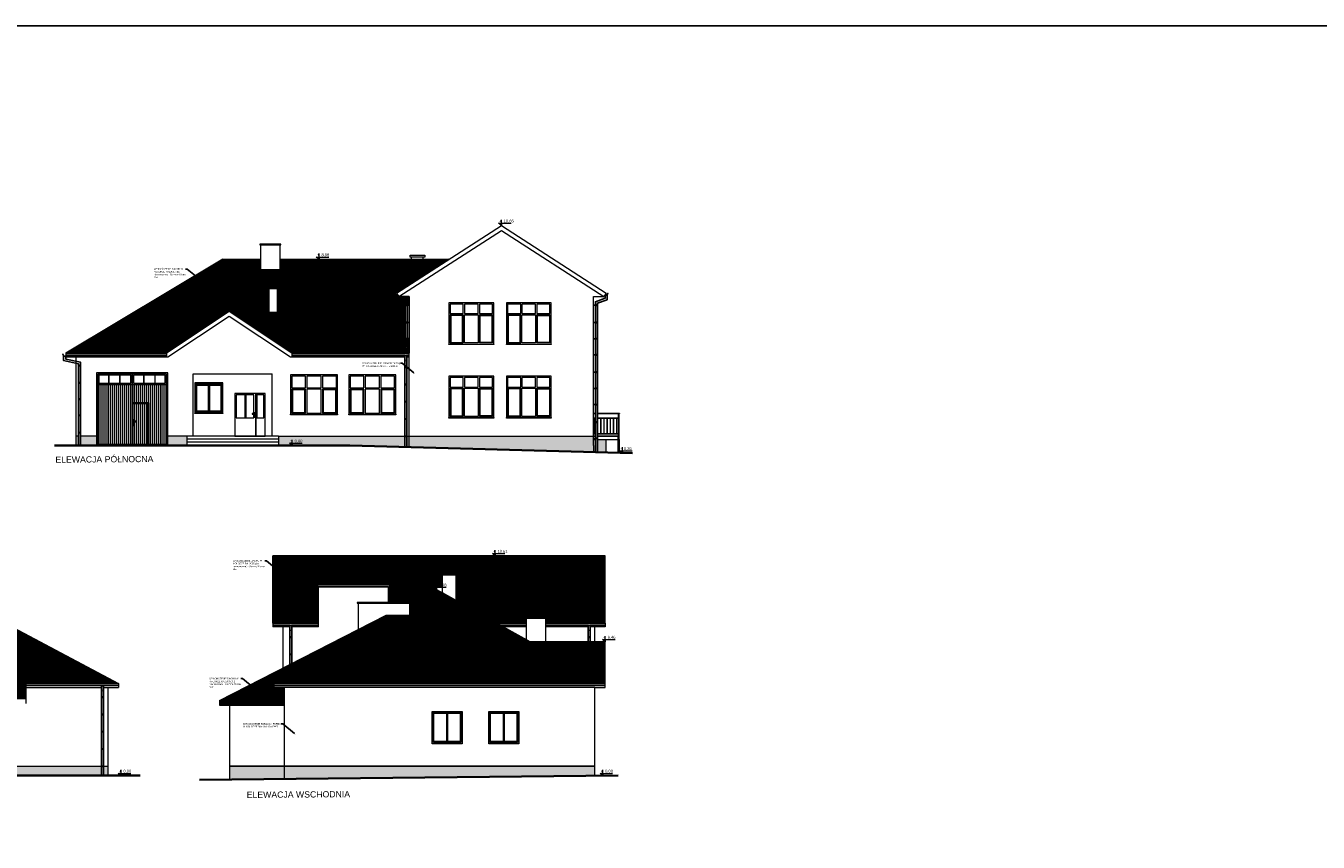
# Model space of a CAD drawing. Header units: millimetres. Extents: x 6506 to 39690, y 6022 to 25261.
# Tile 56 of 59: x 16755 to 22987, y 21323 to 25261. Entities that reach past the tile are written whole.
import ezdxf
from ezdxf import colors
from ezdxf.entities.mleader import LeaderData, LeaderLine
from ezdxf.enums import TextEntityAlignment as Align
from ezdxf.math import Vec2, Vec3

# ---------------------------------------------------------------- set-up
doc = ezdxf.new("R2010")
doc.units = ezdxf.units.MM
doc.layers.add('000_HATCH', color=253, linetype='Continuous', lineweight=5, transparency=0.5)
for name, color, linetype, lineweight in [('A_KONST_ISTNIEJĄCE', 83, 'Continuous', 25), ('A_OPISY', 40, 'Continuous', 9), ('A_WIDOK', 141, 'Continuous', 13)]:
    doc.layers.add(name, color=color, linetype=linetype, lineweight=lineweight)
doc.layers.add('A_RYNNY', color=71, linetype='Continuous')
doc.styles.add('APLUS', font='arial.ttf', dxfattribs={"width": 0.6})
doc.styles.get("Standard").update_dxf_attribs({"font": 'arial.ttf'})
pattern_1 = [(90, (-3039.768, -2375.465), (-6.35, 0), [])]
pattern_2 = [(90, (-7039.768, -2375.465), (-6.35, 0), [])]

# ---------------------------------------------------------------- blocks, each defined once
blk = doc.blocks.new('*U158')
at = {"layer": 'A_WIDOK', "ltscale": 2}
for p, q in [((8.9, 0), (8.9, -73)), ((9.9, 0), (9.9, -73))]:
    blk.add_line(p, q, dxfattribs=at)
blk = doc.blocks.new('*U159')
at = {"layer": 'A_WIDOK', "color": 0, "linetype": 'ByBlock', "lineweight": -2, "transparency": 16777216}
for p in [(13160.8, 20401.2), (13176.1, 20401.2), (13191.4, 20401.2), (13206.6, 20401.2), (13221.9, 20401.2), (13237.2, 20401.2), (13252.5, 20401.2), (13267.8, 20401.2)]:
    blk.add_blockref('*U158', p, dxfattribs=at)
blk = doc.blocks.new('*U9')
blk.add_hatch(color=256).paths.add_polyline_path([(0, 0.153), (-0.198, 0.153), (0, 0)])
blk.add_line((0, 0.153), (0, 0.4))
blk.add_lwpolyline([(0, 0.153), (0, 0), (-0.198, 0.153), (0.685, 0.153)])
at = {"style": 'APLUS', "width": 0.8}
blk.add_attdef('%%P_0.00', text='', height=0.2, dxfattribs=at).set_placement((-0.146, 0.153), align=Align.BOTTOM_LEFT)

msp = doc.modelspace()

# ---------------------------------------------------------------- hatches: boundary and pattern name
at = {"layer": '000_HATCH', "ltscale": 2}
h = msp.add_hatch(dxfattribs=at)
h.set_pattern_fill('ANSI31', color=256, scale=2, angle=45)
h.set_pattern_definition(pattern_1)
h.paths.add_polyline_path([(18584.4, 23914.4), (18594.4, 23914.4), (18594.4, 23913.3), (18603.4, 23913.3), (18603.4, 23955), (18553.4, 23955), (18542.6, 23971.8), (18795.5, 24135), (17979.4, 24135), (17979.4, 24084.2), (17888.4, 24084.2), (17888.4, 24135), (17705.4, 24135), (16947.4, 23682), (16997.4, 23682), (17243.4, 23682), (17229.8, 23692.5), (17243.4, 23692.5), (17243.4, 23682), (17433.4, 23682), (17735.4, 23883), (17721.8, 23893.5), (17735.4, 23893.5), (17735.4, 23883), (18037.5, 23682), (18375.3, 23682), (18361.7, 23692.5), (18375.3, 23692.5), (18375.3, 23682), (18603.4, 23682), (18603.4, 23751.8), (18594.4, 23751.8), (18594.4, 23750.6), (18584.4, 23750.6), (18584.4, 23709.3, -1), (18594.4, 23709.3, -1), (18584.4, 23709.3)])
h.paths.add_polyline_path([(17966.4, 23878), (17928.4, 23878), (17928.4, 23993), (17923.4, 23993), (17923.4, 23996), (17971.4, 23996), (17971.4, 23993), (17966.4, 23993)], flags=16)
h.paths.add_polyline_path([(18534, 23970), (18534, 23970.2), (18534.1, 23970.5), (18534.3, 23970.6), (18534.5, 23970.8), (18535, 23970.9), (18535.1, 23970.7), (18535.1, 23970.6), (18535.3, 23970.4), (18535.3, 23970.2), (18535.1, 23970.1), (18535.5, 23967.1), (18536.2, 23965.1), (18537.4, 23963.4), (18539, 23962.1), (18540.8, 23961.3), (18542.7, 23961.1), (18544.6, 23961.3), (18546.4, 23962.1), (18548, 23963.4), (18548, 23963.4), (18545.6, 23961.4), (18541.7, 23960.9), (18538, 23962.5), (18535.6, 23966), (18535.3, 23968.2), (18534.1, 23969.7)], flags=16)
h.paths.add_polyline_path([(17721.3, 23890.8), (17776.9, 23890.8), (17776.9, 23915.5), (17721.3, 23915.5)], flags=24)
h.paths.add_polyline_path([(17229.3, 23689.7), (17284.9, 23689.7), (17284.9, 23714.5), (17229.3, 23714.5)], flags=24)
h.paths.add_polyline_path([(18361.2, 23689.7), (18416.8, 23689.7), (18416.8, 23714.5), (18361.2, 23714.5)], flags=24)
h = msp.add_hatch(dxfattribs=at)
h.set_pattern_fill('ANSI31', color=256, scale=3, angle=45)
h.set_pattern_definition([(90, (849.077, 591.325), (-9.525, 0), [])])
h.paths.add_polyline_path([(17101.4, 23531.2), (17267.4, 23531.2), (17267.4, 23243), (17101.4, 23243)])
h.paths.add_polyline_path([(17267.4, 23531.2), (17433.4, 23531.2), (17433.4, 23243), (17347.4, 23243), (17347.4, 23442), (17267.4, 23442)])
h.paths.add_polyline_path([(17267.4, 23438), (17343.4, 23438), (17343.4, 23243), (17267.4, 23243)], flags=17)
h.paths.add_polyline_path([(17289.1, 23354.3), (17275.8, 23354.3), (17275.8, 23359.6), (17272.3, 23359.6), (17272.3, 23333), (17275.8, 23333), (17275.8, 23351.3), (17289.1, 23351.3)], flags=16)
h = msp.add_hatch(dxfattribs=at)
h.set_pattern_fill('AR-SAND', color=256, scale=0.2)
h.set_pattern_definition([(37.5, (-3039.768, -2075.465), (-0.3200063, 9.7882647), [0, -7.7216, 0, -8.636, 0, -8.255]), (7.5, (-3039.768, -2075.465), (8.9904657, 14.336502), [0, -4.1656, 0, -6.9596, 0, -2.667]), (327.5, (-3046.016, -2075.465), (15.8198474, 0.0287437), [0, -2.54, 0, -9.144, 0, -11.938]), (317.5, (-3046.016, -2075.465), (15.271129, 4.4585865), [0, -1.27, 0, -5.9944, 0, -6.858])])
h.paths.add_polyline_path([(19551.9, 23266), (19511.4, 23266), (19511.4, 23203.5), (19551.9, 23202.4)])
h.paths.add_polyline_path([(19501.4, 23266), (19492.4, 23266), (19492.4, 23237), (19492.4, 23204), (19501.4, 23203.8)])
h.paths.add_polyline_path([(19492.4, 23266), (19492.4, 23282), (18603.4, 23282), (18603.4, 23229), (19492.4, 23204), (19492.4, 23237)])
h.paths.add_polyline_path([(18603.4, 23282), (18592.5, 23282), (18592.5, 23279.9), (18592.5, 23229.3), (18603.4, 23229)])
h.paths.add_polyline_path([(18582.5, 23282), (17973.4, 23282), (17973.4, 23237), (18316.8, 23237), (18582.5, 23229.5)])
h.paths.add_polyline_path([(17531.4, 23282), (17439.4, 23282), (17439.4, 23237), (17531.4, 23237)])
h.paths.add_polyline_path([(17095.4, 23282), (17018.4, 23282), (17018.4, 23237), (17095.4, 23237)])
h.paths.add_polyline_path([(17008.4, 23282), (16997.4, 23282), (16997.4, 23237), (17008.4, 23237)])
h.paths.add_polyline_path([(18025.8, 23244.7), (18080.9, 23244.7), (18080.9, 23269.5), (18025.8, 23269.5)], flags=24)
h = msp.add_hatch(dxfattribs=at)
h.set_pattern_fill('ANSI31', color=256, scale=2, angle=45)
h.set_pattern_definition(pattern_1)
h.paths.add_polyline_path([(19549, 22704.7), (17946, 22704.7), (17946, 22378.7), (18166, 22378.7), (18166, 22554.7), (18161.9, 22554.7), (18161.9, 22562.7), (18510.9, 22562.7), (18510.9, 22554.7), (18504, 22554.7), (18504, 22479.6), (18612.8, 22479.6), (18734.5, 22541.9), (18720.9, 22552.4), (18764.5, 22552.4), (18764.5, 22611.9), (18759.5, 22611.9), (18759.5, 22614.9), (18834.5, 22614.9), (18834.5, 22611.9), (18829.5, 22611.9), (18829.5, 22489), (19027.9, 22378.7), (19170, 22378.7), (19170, 22402.9), (19165, 22402.9), (19165, 22405.9), (19267, 22405.9), (19267, 22402.9), (19262, 22402.9), (19262, 22378.7), (19549, 22378.7)])
h.paths.add_polyline_path([(18720.3, 22549.6), (18776, 22549.6), (18776, 22574.4), (18720.3, 22574.4)], flags=24)
h = msp.add_hatch(dxfattribs=at)
h.set_pattern_fill('ANSI31', color=256, scale=2, angle=45)
h.set_pattern_definition(pattern_1)
h.paths.add_polyline_path([(16802.8, 22251.4), (16802.8, 22210.8), (16867.3, 22210.8), (16867.3, 22251.4)], flags=0)
h.paths.add_polyline_path([(15477, 22461.8), (15477, 22541.7), (15353.1, 22541.7)])
edge = h.paths.add_edge_path()
edge.add_line((15535, 22541.7), (15535, 22424.4))
edge.add_line((15535, 22424.4), (15605.8, 22378.7))
edge.add_line((15605.8, 22378.7), (15600.6, 22370.7))
edge.add_line((15600.6, 22370.7), (15600.6, 22370.1))
edge.add_line((15600.6, 22370.1), (15601.9, 22369))
edge.add_line((15601.9, 22369), (15603.7, 22368.2))
edge.add_line((15603.7, 22368.2), (15605.6, 22367.9))
edge.add_line((15605.6, 22367.9), (15607.6, 22368.2))
edge.add_line((15607.6, 22368.2), (15609.4, 22369))
edge.add_line((15609.4, 22369), (15610.9, 22370.3))
edge.add_line((15610.9, 22370.3), (15612.1, 22372))
edge.add_line((15612.1, 22372), (15612.8, 22373.9))
edge.add_line((15612.8, 22373.9), (15613.3, 22377.5))
edge.add_line((15613.3, 22377.5), (15613.2, 22377.4))
edge.add_line((15613.2, 22377.4), (15613.1, 22377.2))
edge.add_line((15613.1, 22377.2), (15613, 22377))
edge.add_line((15613, 22377), (15613, 22377))
edge.add_line((15613, 22377), (15613.6, 22379.2))
edge.add_line((15613.6, 22379.2), (15614.1, 22377.4))
edge.add_line((15614.1, 22377.4), (15614.2, 22377.3))
edge.add_line((15614.2, 22377.3), (15614.3, 22377.1))
edge.add_line((15614.3, 22377.1), (15614.3, 22376.8))
edge.add_line((15614.3, 22376.8), (15613.1, 22373.2))
edge.add_line((15613.1, 22373.2), (15610.6, 22369.8))
edge.add_line((15610.6, 22369.8), (15610.6, 22346.3))
edge.add_line((15610.6, 22346.3), (15564, 22329.4))
edge.add_line((15564, 22329.4), (15564, 22116.2))
edge.add_arc((15559, 22116.2), 5, -180, 0, ccw=False)
edge.add_line((15554, 22116.2), (15554, 22158.6))
edge.add_line((15554, 22158.6), (15545, 22158.6))
edge.add_line((15545, 22158.6), (15545, 22088.9))
edge.add_line((15545, 22088.9), (15142, 22088.9))
edge.add_line((15142, 22088.9), (15142, 22012.6))
edge.add_line((15142, 22012.6), (16755, 22012.6))
edge.add_line((16755, 22012.6), (16755, 22088.9))
edge.add_line((16755, 22088.9), (17201, 22088.9))
edge.add_line((17201, 22088.9), (16670, 22370.6))
edge.add_line((16670, 22370.6), (16670, 22298.6))
edge.add_line((16670, 22298.6), (16632, 22298.6))
edge.add_line((16632, 22298.6), (16632, 22390.8))
edge.add_line((16632, 22390.8), (16347.5, 22541.7))
edge.add_line((16347.5, 22541.7), (15535, 22541.7))
h = msp.add_hatch(dxfattribs=at)
h.set_pattern_fill('ANSI31', color=256, scale=2, angle=45)
h.set_pattern_definition(pattern_2)
h.paths.add_polyline_path([(18607, 22476.6), (18607, 22418.4), (18493.3, 22418.4), (17689, 22006.5), (17689, 21984), (18003, 21984), (18003, 22068.9), (17953, 22068.9), (17953, 22088.9), (19549, 22088.9), (18734.5, 22541.9)])
h = msp.add_hatch(dxfattribs=at)
h.set_pattern_fill('ANSI31', color=256, scale=2, angle=45)
h.set_pattern_definition(pattern_2)
h.paths.add_polyline_path([(19549, 22289.9), (19187.5, 22289.9), (19549, 22088.9)])
h = msp.add_hatch(dxfattribs=at)
h.set_pattern_fill('AR-SAND', color=256, scale=0.2)
h.set_pattern_definition([(37.5, (-3039.768, -1975.465), (-0.3200063, 9.7882647), [0, -7.7216, 0, -8.636, 0, -8.255]), (7.5, (-3039.768, -1975.465), (8.9904657, 14.336502), [0, -4.1656, 0, -6.9596, 0, -2.667]), (327.5, (-3046.016, -1975.465), (15.8198474, 0.0287437), [0, -2.54, 0, -9.144, 0, -11.938]), (317.5, (-3046.016, -1975.465), (15.271129, 4.4585865), [0, -1.27, 0, -5.9944, 0, -6.858])])
h.paths.add_polyline_path([(17119.3, 21688.9), (16705, 21688.9), (16705, 21643.9), (17119.3, 21643.9)])
h.paths.add_polyline_path([(17151, 21688.9), (17129.3, 21688.9), (17129.3, 21687.8), (17129.3, 21643.9), (17151, 21643.9)])
h = msp.add_hatch(dxfattribs=at)
h.set_pattern_fill('AR-SAND', color=256, scale=0.2)
h.set_pattern_definition([(37.5, (-3039.768, -1875.465), (-0.3200063, 9.7882647), [0, -7.7216, 0, -8.636, 0, -8.255]), (7.5, (-3039.768, -1875.465), (8.9904657, 14.336502), [0, -4.1656, 0, -6.9596, 0, -2.667]), (327.5, (-3046.016, -1875.465), (15.8198474, 0.0287437), [0, -2.54, 0, -9.144, 0, -11.938]), (317.5, (-3046.016, -1875.465), (15.271129, 4.4585865), [0, -1.27, 0, -5.9944, 0, -6.858])])
h.paths.add_polyline_path([(19499, 21688.9), (18003, 21688.9), (18003, 21627.6), (19499, 21642.8)])
h.paths.add_polyline_path([(18003, 21688.9), (17739, 21688.9), (17739, 21625), (18003, 21627.6)])

# ---------------------------------------------------------------- linework, layer by layer
msp.add_line((17935.4, 23749.9), (17935.4, 23749.9), dxfattribs=at)
at = {"layer": 'A_KONST_ISTNIEJĄCE', "ltscale": 2}
msp.add_lwpolyline([(6506.4, 11214.7), (39689.6, 11214.7), (39689.6, 25260.9), (6506.4, 25260.9)], close=True, dxfattribs=at)
at = {"layer": 'A_RYNNY'}
for p, q in [((18594.4, 23913.3), (18603.4, 23913.3)), ((19501.4, 23913.3), (19492.4, 23913.3)), ((18594.4, 23830), (18603.4, 23830)), ((19501.4, 23830), (19492.4, 23830)), ((18594.4, 23751.8), (18603.4, 23751.8)), ((19501.4, 23751.7), (19492.4, 23751.7)), ((18582.5, 23670), (18582.5, 23229.5)), ((18592.5, 23670), (18592.5, 23229.3)), ((19501.4, 23673.4), (19492.4, 23673.4)), ((19501.4, 23590.1), (19492.4, 23590.1)), ((19501.4, 23511.9), (19492.4, 23511.9)), ((19501.4, 23433.6), (19492.4, 23433.6)), ((19501.4, 23349.1), (19492.4, 23349.1)), ((19501.4, 23270.9), (19492.4, 23270.9)), ((18166, 22377.7), (17946, 22377.7)), ((19170, 22377.7), (19029.7, 22377.7)), ((19549, 22377.7), (19262, 22377.7)), ((18027.3, 22367.7), (17946, 22367.7)), ((18027.3, 22367.7), (18027.3, 22179.8)), ((18166, 22367.7), (18037.3, 22367.7)), ((18037.3, 22367.7), (18037.3, 22184.9)), ((19170, 22367.7), (19047.7, 22367.7)), ((19466.2, 22367.7), (19262, 22367.7)), ((19466.2, 22367.7), (19466.2, 22289.9)), ((19549, 22367.7), (19476.2, 22367.7)), ((19476.2, 22367.7), (19476.2, 22289.9)), ((16755, 22087.9), (17201, 22087.9)), ((16755, 22077.9), (17201, 22077.9)), ((17119.3, 22077.9), (17119.3, 21643.9)), ((17129.3, 22077.9), (17129.3, 21643.9)), ((19549, 22087.9), (17953, 22087.9)), ((19549, 22077.9), (17953, 22077.9))]:
    msp.add_line(p, q, dxfattribs=at)
for points in [[(18548, 23963.4), (18546.4, 23962.1), (18544.6, 23961.3), (18542.7, 23961), (18540.8, 23961.3), (18538.9, 23962.1), (18537.4, 23963.4), (18536.2, 23965.1), (18535.4, 23967), (18535.2, 23969.1), (18534.5, 23969.4), (18534.3, 23969.5), (18534.1, 23969.7), (18534, 23970), (18534, 23970.2), (18534.1, 23970.5), (18534.3, 23970.6), (18534.5, 23970.8), (18534.7, 23970.8), (18534.9, 23970.8), (18535.1, 23970.6), (18535.3, 23970.4), (18535.3, 23970.2), (18535.3, 23970.1), (18535.2, 23970.4), (18535.1, 23970.6), (18534.9, 23970.7), (18534.7, 23970.8), (18534.5, 23970.7), (18534.3, 23970.6), (18534.1, 23970.4), (18534.1, 23970.2), (18534.1, 23970), (18534.1, 23969.7), (18534.3, 23969.6), (18534.5, 23969.4), (18535.2, 23969.2), (18535.5, 23967.1), (18536.2, 23965.1), (18537.4, 23963.4), (18539, 23962.1), (18540.8, 23961.3), (18542.7, 23961.1), (18544.6, 23961.3), (18546.4, 23962.1), (18548, 23963.4)], [(18537.7, 23963.2), (18537.7, 23939.4), (18584.4, 23922.5), (18584.4, 23709.3)], [(18594.4, 23709.3), (18594.4, 23930.1), (18547.7, 23947), (18547.7, 23963.2)], [(19501.4, 23203.8), (19501.4, 23930), (19548.1, 23946.9), (19548.1, 23963.1)], [(19558.1, 23963.1), (19558.1, 23939.4), (19511.4, 23922.5), (19511.4, 23203.5)], [(19547.8, 23963.4), (19549.4, 23962.1), (19551.2, 23961.3), (19553.1, 23961), (19555, 23961.3), (19556.9, 23962.1), (19558.4, 23963.4), (19559.6, 23965), (19560.3, 23967), (19560.6, 23969.1), (19561.3, 23969.4), (19561.5, 23969.5), (19561.7, 23969.7), (19561.8, 23969.9), (19561.8, 23970.2), (19561.7, 23970.4), (19561.5, 23970.6), (19561.3, 23970.7), (19561.1, 23970.8), (19560.9, 23970.7), (19560.7, 23970.6), (19560.5, 23970.4), (19560.5, 23970.1), (19560.5, 23970.1), (19560.6, 23970.3), (19560.7, 23970.5), (19560.9, 23970.7), (19561.1, 23970.7), (19561.3, 23970.7), (19561.5, 23970.6), (19561.7, 23970.4), (19561.7, 23970.2), (19561.7, 23969.9), (19561.6, 23969.7), (19561.5, 23969.5), (19561.3, 23969.4), (19560.6, 23969.1), (19560.3, 23967), (19559.6, 23965.1), (19558.4, 23963.4), (19556.8, 23962.1), (19555, 23961.3), (19553.1, 23961), (19551.2, 23961.3), (19549.4, 23962.1), (19547.8, 23963.4)], [(16947.5, 23670), (16945.9, 23668.7), (16944.1, 23667.8), (16942.1, 23667.6), (16940.2, 23667.8), (16938.4, 23668.7), (16936.8, 23670), (16935.7, 23671.6), (16934.9, 23673.6), (16934.6, 23675.7), (16933.9, 23676), (16933.7, 23676.1), (16933.6, 23676.3), (16933.5, 23676.5), (16933.5, 23676.8), (16933.6, 23677), (16933.7, 23677.2), (16933.9, 23677.3), (16934.2, 23677.4), (16934.4, 23677.3), (16934.6, 23677.2), (16934.7, 23677), (16934.8, 23676.7), (16934.7, 23676.7), (16934.7, 23676.9), (16934.5, 23677.1), (16934.4, 23677.3), (16934.2, 23677.3), (16933.9, 23677.3), (16933.7, 23677.2), (16933.6, 23677), (16933.5, 23676.8), (16933.5, 23676.5), (16933.6, 23676.3), (16933.7, 23676.1), (16933.9, 23676), (16934.7, 23675.7), (16935, 23673.6), (16935.7, 23671.7), (16936.9, 23670), (16938.4, 23668.7), (16940.2, 23667.9), (16942.1, 23667.6), (16944.1, 23667.9), (16945.9, 23668.7), (16947.4, 23670)], [(16937.1, 23669.7), (16937.1, 23646), (17008.4, 23630.9), (17008.4, 23237)], [(17018.4, 23237), (17018.4, 23638.5), (16947.1, 23653.5), (16947.1, 23669.7)], [(17433.4, 23681), (16997.4, 23681), (16947.4, 23681)], [(17433.4, 23670), (16997.4, 23670), (16947.4, 23670)], [(18603.4, 23681), (18037.5, 23681)], [(18582.5, 23670), (18037.5, 23670)], [(18603.4, 23670), (18592.5, 23670)]]:
    msp.add_lwpolyline(points, dxfattribs=at)
for points in [[(18584.4, 23914.4), (18594.4, 23914.4), (18594.4, 23912.1), (18584.4, 23912.1)], [(19511.4, 23914.4), (19501.4, 23914.4), (19501.4, 23912.1), (19511.4, 23912.1)], [(18584.4, 23831.2), (18594.4, 23831.2), (18594.4, 23828.8), (18584.4, 23828.8)], [(19511.4, 23831.1), (19501.4, 23831.1), (19501.4, 23828.8), (19511.4, 23828.8)], [(18584.4, 23752.9), (18594.4, 23752.9), (18594.4, 23750.6), (18584.4, 23750.6)], [(19511.4, 23752.9), (19501.4, 23752.9), (19501.4, 23750.6), (19511.4, 23750.6)], [(17008.4, 23622.9), (17018.4, 23622.9), (17018.4, 23620.6), (17008.4, 23620.6)], [(19511.4, 23674.6), (19501.4, 23674.6), (19501.4, 23672.3), (19511.4, 23672.3)], [(18582.5, 23615.4), (18592.5, 23615.4), (18592.5, 23613.1), (18582.5, 23613.1)], [(19511.4, 23591.3), (19501.4, 23591.3), (19501.4, 23589), (19511.4, 23589)], [(17008.4, 23539.6), (17018.4, 23539.6), (17018.4, 23537.3), (17008.4, 23537.3)], [(18582.5, 23532.1), (18592.5, 23532.1), (18592.5, 23529.8), (18582.5, 23529.8)], [(19511.4, 23513), (19501.4, 23513), (19501.4, 23510.7), (19511.4, 23510.7)], [(17008.4, 23461.4), (17018.4, 23461.4), (17018.4, 23459.1), (17008.4, 23459.1)], [(18582.5, 23448.8), (18592.5, 23448.8), (18592.5, 23446.5), (18582.5, 23446.5)], [(19511.4, 23434.7), (19501.4, 23434.7), (19501.4, 23432.4), (19511.4, 23432.4)], [(17008.4, 23383), (17018.4, 23383), (17018.4, 23380.7), (17008.4, 23380.7)], [(18582.5, 23365.5), (18592.5, 23365.5), (18592.5, 23363.2), (18582.5, 23363.2)], [(19511.4, 23350.3), (19501.4, 23350.3), (19501.4, 23348), (19511.4, 23348)], [(17008.4, 23299.7), (17018.4, 23299.7), (17018.4, 23297.4), (17008.4, 23297.4)], [(18582.5, 23282.2), (18592.5, 23282.2), (18592.5, 23279.9), (18582.5, 23279.9)], [(19511.4, 23272), (19501.4, 23272), (19501.4, 23269.7), (19511.4, 23269.7)], [(18027.3, 22313.1), (18037.3, 22313.1), (18037.3, 22310.8), (18027.3, 22310.8)], [(19466.2, 22313.1), (19476.2, 22313.1), (19476.2, 22310.8), (19466.2, 22310.8)], [(18027.3, 22229.8), (18037.3, 22229.8), (18037.3, 22227.5), (18027.3, 22227.5)], [(17119.3, 22023.3), (17129.3, 22023.3), (17129.3, 22021), (17119.3, 22021)], [(17119.3, 21940), (17129.3, 21940), (17129.3, 21937.7), (17119.3, 21937.7)], [(17119.3, 21856.7), (17129.3, 21856.7), (17129.3, 21854.4), (17119.3, 21854.4)], [(17119.3, 21773.4), (17129.3, 21773.4), (17129.3, 21771.1), (17119.3, 21771.1)], [(17119.3, 21690.1), (17129.3, 21690.1), (17129.3, 21687.8), (17119.3, 21687.8)]]:
    msp.add_lwpolyline(points, close=True, dxfattribs=at)
msp.add_circle((18589.4, 23709.3), 5, dxfattribs=at)
for centre in [(18587.5, 23679.1), (18587.5, 23656.7), (18032.3, 22376.8), (18032.3, 22354.4), (19471.2, 22376.8), (19471.2, 22354.4), (17124.3, 22087), (17124.3, 22064.6)]:
    msp.add_arc(centre, 10.4, 241.14553, 298.85447, dxfattribs=at)
at = {"layer": 'A_WIDOK', "ltscale": 2}
for p, q in [((17705.4, 24135), (16947.4, 23682)), ((17705.4, 24135), (17888.4, 24135)), ((17979.4, 24135), (18795.5, 24135)), ((18603.4, 23662), (18603.4, 23955)), ((19492.4, 23662), (19492.4, 23955)), ((19492.4, 23955), (19542.4, 23955)), ((19553.3, 23971.8), (19542.4, 23955)), ((16947.4, 23682), (16947.4, 23662)), ((17433.4, 23682), (17433.4, 23662)), ((18037.5, 23682), (18037.5, 23662)), ((16997.4, 23237), (16997.4, 23662)), ((18603.4, 23229), (18603.4, 23662)), ((19492.4, 23237), (19492.4, 23662)), ((17267.4, 23581), (17267.4, 23237)), ((17561.4, 23282), (17561.4, 23582)), ((17561.4, 23582), (17943.4, 23582)), ((17943.4, 23282), (17943.4, 23582)), ((17810.4, 23481), (17810.4, 23370.5)), ((17816.4, 23481), (17816.4, 23370.5)), ((17863.4, 23487), (17863.4, 23282)), ((17869.4, 23370.5), (17902.4, 23370.5)), ((19492.4, 23393), (19501.4, 23393)), ((19492.4, 23390), (19501.4, 23390)), ((19492.4, 23370), (19501.4, 23370)), ((19511.4, 23393), (19617.4, 23393)), ((19511.4, 23390), (19617.4, 23390)), ((19511.4, 23370), (19612.9, 23370)), ((19612.9, 23390), (19612.9, 23390)), ((19612.9, 23390), (19615.9, 23390)), ((19612.9, 23283), (19612.9, 23390)), ((19615.9, 23265), (19615.9, 23390)), ((19617.4, 23393), (19617.4, 23393)), ((19617.4, 23393), (19617.4, 23390)), ((19492.4, 23368), (19501.4, 23368)), ((19511.4, 23368), (19612.9, 23368)), ((17008.4, 23282), (16997.4, 23282)), ((17095.4, 23282), (17018.4, 23282)), ((17531.4, 23282), (17439.4, 23282)), ((17973.4, 23282), (17531.4, 23282)), ((17531.4, 23282), (17531.4, 23237)), ((17973.4, 23267), (17531.4, 23267)), ((17973.4, 23252), (17531.4, 23252)), ((17973.4, 23282), (17973.4, 23237)), ((17973.4, 23282), (18582.5, 23282)), ((18592.5, 23282), (18603.4, 23282)), ((18603.4, 23282), (19492.4, 23282)), ((19492.4, 23295), (19501.4, 23295)), ((19492.4, 23293), (19501.4, 23293)), ((19492.4, 23283), (19501.4, 23283)), ((19492.4, 23281), (19501.4, 23281)), ((19492.4, 23266), (19501.4, 23266)), ((19511.4, 23295), (19612.9, 23295)), ((19511.4, 23293), (19612.9, 23293)), ((19511.4, 23283), (19613.4, 23283)), ((19511.4, 23281), (19613.4, 23281)), ((19511.4, 23266), (19611.4, 23266)), ((19551.9, 23266), (19551.9, 23201.7)), ((19611.4, 23200.3), (19611.4, 23281)), ((19612.9, 23265), (19612.9, 23281)), ((19612.9, 23265), (19615.9, 23265)), ((19612.9, 23265), (19612.9, 23200.3)), ((19613.4, 23281), (19613.4, 23283)), ((19615.9, 23265), (19615.9, 23200.2)), ((18221.8, 23237), (18221.8, 23237)), ((19492.4, 23237), (19492.4, 23204)), ((19549, 22704.7), (17946, 22704.7)), ((17946, 22378.7), (17946, 22704.7)), ((19549, 22378.7), (19549, 22704.7)), ((18166, 22361.9), (18166, 22554.7)), ((18504, 22554.7), (18166, 22554.7)), ((18504, 22479.6), (18504, 22554.7)), ((18607, 22476.6), (18734.5, 22541.9)), ((18734.5, 22541.9), (19549, 22088.9)), ((17689, 22006.5), (18493.3, 22418.4)), ((18166, 22378.7), (17946, 22378.7)), ((17946, 22378.7), (17946, 22361.9)), ((19170, 22378.7), (19027.9, 22378.7)), ((19170, 22299.7), (19170, 22402.9)), ((19262, 22402.9), (19170, 22402.9)), ((19262, 22289.9), (19262, 22402.9)), ((19549, 22378.7), (19262, 22378.7)), ((19549, 22378.7), (19549, 22361.9)), ((16670, 22370.6), (17201, 22088.9)), ((18027.3, 22361.9), (17946, 22361.9)), ((17996, 22163.7), (17996, 22361.9)), ((18166, 22361.9), (18037.3, 22361.9)), ((19170, 22361.9), (19058.1, 22361.9)), ((19466.2, 22361.9), (19262, 22361.9)), ((19549, 22361.9), (19476.2, 22361.9)), ((19499, 22289.9), (19499, 22361.9)), ((19549, 22289.9), (19187.5, 22289.9)), ((19549, 22088.9), (19549, 22289.9)), ((16755, 22088.9), (17201, 22088.9)), ((16755, 22088.9), (16755, 21992.6)), ((16755, 22068.9), (17119.3, 22068.9)), ((17129.3, 22068.9), (17201, 22068.9)), ((17151, 22068.9), (17151, 21643.9)), ((17201, 22088.9), (17201, 22068.9)), ((17953, 22068.9), (17953, 22088.9)), ((19549, 22088.9), (17953, 22088.9)), ((18003, 22068.9), (17953, 22068.9)), ((18003, 21627.6), (18003, 22068.9)), ((19499, 22068.9), (18003, 22068.9)), ((19499, 21642.8), (19499, 22068.9)), ((19499, 22068.9), (19549, 22068.9)), ((19549, 22068.9), (19549, 22088.9)), ((17689, 22006.5), (17689, 21984)), ((17689, 21984), (18003, 21984)), ((17739, 21625), (17739, 21984)), ((16705, 21688.9), (17151, 21688.9)), ((18003, 21688.9), (17739, 21688.9)), ((19499, 21688.9), (18003, 21688.9))]:
    msp.add_line(p, q, dxfattribs=at)
at = {"layer": 'A_WIDOK', "lineweight": 35, "ltscale": 2}
msp.add_line((19610.5, 21643.9), (17592.7, 21623.5), dxfattribs=at)
at = {"layer": 'A_WIDOK', "ltscale": 2}
for points in [[(18603.4, 23955), (18553.4, 23955), (18542.6, 23971.8), (19047.9, 24297.8), (19553.3, 23971.8)], [(18553.4, 23955), (19047.9, 24274), (19542.4, 23955)], [(17979.4, 24135), (18795.5, 24135), (18542.6, 23971.8), (18553.4, 23955), (18603.4, 23955), (18603.4, 23682), (18037.5, 23682), (17735.4, 23883), (17433.4, 23682), (16947.4, 23682), (17705.4, 24135)], [(17705.4, 24135), (17888.4, 24135)], [(18671.4, 24145), (18613.4, 24145), (18613.4, 24135)], [(18671.4, 24135), (18671.4, 24145)], [(18613.4, 24017.5), (18613.4, 24017.5), (18671.4, 24054.9)], [(18603.4, 23682), (18037.5, 23682), (17735.4, 23883), (17433.4, 23682), (16997.4, 23682), (16947.4, 23682)], [(18582.5, 23662), (18031.4, 23662), (17735.4, 23859), (17439.4, 23662), (16997.4, 23662), (16947.4, 23662)], [(18603.4, 23662), (18592.5, 23662)], [(17347.4, 23237), (17347.4, 23442), (17267.4, 23442)], [(17343.4, 23237), (17343.4, 23438), (17267.4, 23438)], [(17739, 21688.9), (19499, 21688.9)]]:
    msp.add_lwpolyline(points, dxfattribs=at)
for points in [[(17984.4, 24208), (17883.4, 24208), (17883.4, 24205), (17984.4, 24205)], [(17888.4, 24205), (17979.4, 24205), (17979.4, 24084.2), (17888.4, 24084.2)], [(18608.4, 24155), (18678.4, 24155), (18678.4, 24145), (18608.4, 24145)], [(17971.4, 23996), (17923.4, 23996), (17923.4, 23993), (17971.4, 23993)], [(17928.4, 23993), (17966.4, 23993), (17966.4, 23878), (17928.4, 23878)], [(19011.4, 23925), (18795.4, 23925), (18795.4, 23725), (19011.4, 23725)], [(18864.4, 23919), (18801.4, 23919), (18801.4, 23872.5), (18864.4, 23872.5)], [(18936.4, 23919), (18870.4, 23919), (18870.4, 23872.5), (18936.4, 23872.5)], [(19005.4, 23919), (18942.4, 23919), (18942.4, 23872.5), (19005.4, 23872.5)], [(19288.4, 23925), (19072.4, 23925), (19072.4, 23725), (19288.4, 23725)], [(19141.4, 23919), (19078.4, 23919), (19078.4, 23872.5), (19141.4, 23872.5)], [(19213.4, 23919), (19147.4, 23919), (19147.4, 23872.5), (19213.4, 23872.5)], [(19282.4, 23919), (19219.4, 23919), (19219.4, 23872.5), (19282.4, 23872.5)], [(18864.4, 23866.5), (18801.4, 23866.5), (18801.4, 23731), (18864.4, 23731)], [(18861.4, 23863.5), (18804.4, 23863.5), (18804.4, 23734), (18861.4, 23734)], [(18870.4, 23866.5), (18936.4, 23866.5), (18936.4, 23731), (18870.4, 23731)], [(18942.4, 23866.5), (19005.4, 23866.5), (19005.4, 23731), (18942.4, 23731)], [(18945.4, 23863.5), (19002.4, 23863.5), (19002.4, 23734), (18945.4, 23734)], [(19141.4, 23866.5), (19078.4, 23866.5), (19078.4, 23731), (19141.4, 23731)], [(19138.4, 23863.5), (19081.4, 23863.5), (19081.4, 23734), (19138.4, 23734)], [(19147.4, 23866.5), (19213.4, 23866.5), (19213.4, 23731), (19147.4, 23731)], [(19219.4, 23866.5), (19282.4, 23866.5), (19282.4, 23731), (19219.4, 23731)], [(19222.4, 23863.5), (19279.4, 23863.5), (19279.4, 23734), (19222.4, 23734)], [(18795.4, 23725), (19011.4, 23725), (19011.4, 23723), (18795.4, 23723)], [(19072.4, 23725), (19288.4, 23725), (19288.4, 23723), (19072.4, 23723)], [(17439.4, 23237), (17439.4, 23587), (17095.4, 23587), (17095.4, 23237)], [(17433.4, 23243), (17433.4, 23581), (17101.4, 23581), (17101.4, 23243)], [(17267.4, 23581), (17101.4, 23581), (17101.4, 23531.2), (17267.4, 23531.2)], [(17261.4, 23575), (17107.4, 23575), (17107.4, 23537.2), (17261.4, 23537.2)], [(17156.1, 23575), (17153.1, 23575), (17153.1, 23537.2), (17156.1, 23537.2)], [(17210.3, 23575), (17207.3, 23575), (17207.3, 23537.2), (17210.3, 23537.2)], [(17433.4, 23581), (17267.4, 23581), (17267.4, 23531.2), (17433.4, 23531.2)], [(17427.4, 23575), (17273.4, 23575), (17273.4, 23537.2), (17427.4, 23537.2)], [(17325, 23575), (17322, 23575), (17322, 23537.2), (17325, 23537.2)], [(17379.2, 23575), (17376.2, 23575), (17376.2, 23537.2), (17379.2, 23537.2)], [(18258.4, 23577), (18031.4, 23577), (18031.4, 23387), (18258.4, 23387)], [(18037.4, 23514.7), (18104.1, 23514.7), (18104.1, 23571), (18037.4, 23571)], [(18110.1, 23514.7), (18179.7, 23514.7), (18179.7, 23571), (18110.1, 23571)], [(18185.7, 23514.7), (18252.4, 23514.7), (18252.4, 23571), (18185.7, 23571)], [(18539.4, 23577), (18312.4, 23577), (18312.4, 23387), (18539.4, 23387)], [(18318.4, 23514.7), (18385.1, 23514.7), (18385.1, 23571), (18318.4, 23571)], [(18391.1, 23514.7), (18460.7, 23514.7), (18460.7, 23571), (18391.1, 23571)], [(18466.7, 23514.7), (18533.4, 23514.7), (18533.4, 23571), (18466.7, 23571)], [(19011.4, 23571), (18795.4, 23571), (18795.4, 23371), (19011.4, 23371)], [(18864.4, 23565), (18801.4, 23565), (18801.4, 23518.5), (18864.4, 23518.5)], [(18936.4, 23565), (18870.4, 23565), (18870.4, 23518.5), (18936.4, 23518.5)], [(19005.4, 23565), (18942.4, 23565), (18942.4, 23518.5), (19005.4, 23518.5)], [(19288.4, 23571), (19072.4, 23571), (19072.4, 23371), (19288.4, 23371)], [(19141.4, 23565), (19078.4, 23565), (19078.4, 23518.5), (19141.4, 23518.5)], [(19213.4, 23565), (19147.4, 23565), (19147.4, 23518.5), (19213.4, 23518.5)], [(19282.4, 23565), (19219.4, 23565), (19219.4, 23518.5), (19282.4, 23518.5)], [(17705.4, 23538), (17569.4, 23538), (17569.4, 23392), (17705.4, 23392)], [(17699.4, 23532), (17575.4, 23532), (17575.4, 23398), (17699.4, 23398)], [(17575.4, 23532), (17637.4, 23532), (17637.4, 23398), (17575.4, 23398)], [(17579.4, 23528), (17633.4, 23528), (17633.4, 23402), (17579.4, 23402)], [(17699.4, 23532), (17637.4, 23532), (17637.4, 23398), (17699.4, 23398)], [(17641.4, 23528), (17695.4, 23528), (17695.4, 23402), (17641.4, 23402)], [(18104.1, 23508.7), (18037.4, 23508.7), (18037.4, 23393), (18104.1, 23393)], [(18101.1, 23505.7), (18040.4, 23505.7), (18040.4, 23396), (18101.1, 23396)], [(18179.7, 23508.7), (18110.1, 23508.7), (18110.1, 23393), (18179.7, 23393)], [(18252.4, 23508.7), (18185.7, 23508.7), (18185.7, 23393), (18252.4, 23393)], [(18249.4, 23505.7), (18188.7, 23505.7), (18188.7, 23396), (18249.4, 23396)], [(18385.1, 23508.7), (18318.4, 23508.7), (18318.4, 23393), (18385.1, 23393)], [(18382.1, 23505.7), (18321.4, 23505.7), (18321.4, 23396), (18382.1, 23396)], [(18460.7, 23508.7), (18391.1, 23508.7), (18391.1, 23393), (18460.7, 23393)], [(18533.4, 23508.7), (18466.7, 23508.7), (18466.7, 23393), (18533.4, 23393)], [(18530.4, 23505.7), (18469.7, 23505.7), (18469.7, 23396), (18530.4, 23396)], [(18864.4, 23512.5), (18801.4, 23512.5), (18801.4, 23377), (18864.4, 23377)], [(18861.4, 23509.5), (18804.4, 23509.5), (18804.4, 23380), (18861.4, 23380)], [(18870.4, 23512.5), (18936.4, 23512.5), (18936.4, 23377), (18870.4, 23377)], [(18942.4, 23512.5), (19005.4, 23512.5), (19005.4, 23377), (18942.4, 23377)], [(18945.4, 23509.5), (19002.4, 23509.5), (19002.4, 23380), (18945.4, 23380)], [(19141.4, 23512.5), (19078.4, 23512.5), (19078.4, 23377), (19141.4, 23377)], [(19138.4, 23509.5), (19081.4, 23509.5), (19081.4, 23380), (19138.4, 23380)], [(19147.4, 23512.5), (19213.4, 23512.5), (19213.4, 23377), (19147.4, 23377)], [(19219.4, 23512.5), (19282.4, 23512.5), (19282.4, 23377), (19219.4, 23377)], [(19222.4, 23509.5), (19279.4, 23509.5), (19279.4, 23380), (19222.4, 23380)], [(17908.4, 23487), (17763.4, 23487), (17763.4, 23282), (17908.4, 23282)], [(17863.4, 23487), (17763.4, 23487), (17763.4, 23282), (17863.4, 23282)], [(17854.4, 23481), (17769.4, 23481), (17769.4, 23370.5), (17854.4, 23370.5)], [(17908.4, 23487), (17863.4, 23487), (17863.4, 23282), (17908.4, 23282)], [(17902.4, 23481), (17869.4, 23481), (17869.4, 23370.5), (17902.4, 23370.5)], [(17569.4, 23392), (17705.4, 23392), (17705.4, 23390), (17569.4, 23390)], [(17858.4, 23390.3), (17845.8, 23390.3), (17845.8, 23387.4), (17858.4, 23387.4)], [(17860.1, 23393.7), (17856.5, 23393.7), (17856.5, 23373.7), (17860.1, 23373.7)], [(18031.4, 23387), (18258.4, 23387), (18258.4, 23385), (18031.4, 23385)], [(18312.4, 23387), (18539.4, 23387), (18539.4, 23385), (18312.4, 23385)], [(18795.4, 23371), (19011.4, 23371), (19011.4, 23369), (18795.4, 23369)], [(19072.4, 23371), (19288.4, 23371), (19288.4, 23369), (19072.4, 23369)], [(17275.8, 23359.6), (17272.3, 23359.6), (17272.3, 23333), (17275.8, 23333)], [(17289.1, 23354.3), (17273.6, 23354.3), (17273.6, 23351.3), (17289.1, 23351.3)], [(18510.9, 22562.7), (18161.9, 22562.7), (18161.9, 22554.7), (18510.9, 22554.7)], [(18834.5, 22614.9), (18759.5, 22614.9), (18759.5, 22611.9), (18834.5, 22611.9)], [(18764.5, 22611.9), (18829.5, 22611.9), (18829.5, 22489), (18764.5, 22525.2)], [(18612, 22479.6), (18353, 22479.6), (18353, 22476.6), (18612, 22476.6)], [(18493.3, 22418.4), (18607, 22418.4), (18607, 22476.6), (18357.1, 22476.6), (18357.1, 22348.6)], [(19267, 22405.9), (19165, 22405.9), (19165, 22402.9), (19267, 22402.9)], [(16802.8, 22251.4), (16867.3, 22251.4), (16867.3, 22210.8), (16802.8, 22210.8)], [(18714, 21798.9), (18714, 21953.9), (18859, 21953.9), (18859, 21798.9)], [(18720, 21804.9), (18720, 21947.9), (18853, 21947.9), (18853, 21804.9)], [(18723, 21944.9), (18783.5, 21944.9), (18783.5, 21807.9), (18723, 21807.9)], [(18789.5, 21944.9), (18850, 21944.9), (18850, 21807.9), (18789.5, 21807.9)], [(18987, 21798.9), (18987, 21953.9), (19132, 21953.9), (19132, 21798.9)], [(18993, 21804.9), (18993, 21947.9), (19126, 21947.9), (19126, 21804.9)], [(18996, 21944.9), (19056.5, 21944.9), (19056.5, 21807.9), (18996, 21807.9)], [(19062.5, 21944.9), (19123, 21944.9), (19123, 21807.9), (19062.5, 21807.9)], [(18859, 21796.9), (18714, 21796.9), (18714, 21798.9), (18859, 21798.9)], [(19132, 21796.9), (18987, 21796.9), (18987, 21798.9), (19132, 21798.9)]]:
    msp.add_lwpolyline(points, close=True, dxfattribs=at)
at = {"layer": 'A_WIDOK', "lineweight": 35, "ltscale": 2}
for points in [[(19680.2, 23198.8), (18316.8, 23237), (16892.9, 23237)], [(17305.5, 21643.9), (16615.1, 21643.9), (16186.2, 21631.5), (15472.5, 21609.7), (14962, 21593.9), (14448.5, 21593.9)]]:
    msp.add_lwpolyline(points, dxfattribs=at)

# ---------------------------------------------------------------- block references
at = {"layer": 'A_OPISY', "transparency": 33554687, "xscale": 68.67492864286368, "yscale": 68.67492864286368, "zscale": 68.67492864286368}
for p, rotation, values in [((19047.9, 24297.8), 1.435389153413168e-05, {'%%P_0.00': '+  10,65'}), ((18168.9, 24135), 1.435389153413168e-05, {'%%P_0.00': '+  8,98'}), ((17735.4, 23883), 1.435389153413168e-05, {'%%P_0.00': '+  6,46'}), ((17243.4, 23682), 1.435389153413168e-05, {'%%P_0.00': '+  4,40'}), ((18375.3, 23682), 1.435389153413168e-05, {'%%P_0.00': '+  4,40'}), ((18040, 23237), 1.435389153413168e-05, {'%%P_0.00': '%%p  0,00'}), ((19632.1, 23200.1), 1.435389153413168e-05, {'%%P_0.00': '-  0,36'}), ((19018.1, 22704.7), 1.435389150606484e-05, {'%%P_0.00': '+  10,61'}), ((18734.5, 22541.9), 1.435389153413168e-05, {'%%P_0.00': '+  8,98'}), ((19549, 22289.9), 1.435389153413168e-05, {'%%P_0.00': '+  6,46'}), ((17214.4, 21643.9), 1.435389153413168e-05, {'%%P_0.00': '%%p  0,00'}), ((19537.4, 21643.9), 1.435389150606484e-05, {'%%P_0.00': '%%p  0,00'})]:
    msp.add_blockref('*U9', p, dxfattribs=dict(at, rotation=rotation)).add_auto_attribs(values)
at = {"layer": 'A_WIDOK', "xscale": -1}
msp.add_blockref('*U159', (32773.7, 2966.8), dxfattribs=at)

# ---------------------------------------------------------------- texts
at = {"layer": 'A_WIDOK', "ltscale": 2, "char_height": 30, "attachment_point": 5, "rotation": 0.4248}
for s, insert in [('ELEWACJA PÓŁNOCNA', (17133.8, 23169.6)), ('ELEWACJA WSCHODNIA', (18069.3, 21552.7))]:
    msp.add_mtext_dynamic_manual_height_columns(s, width=1028.128, gutter_width=12.5, heights=[0], dxfattribs=dict(at, insert=insert))

# ---------------------------------------------------------------- leaders
at = {"layer": 'A_OPISY', "transparency": 33554687}
ml = msp.add_multileader_mtext('Standard', dxfattribs=at)
ml.set_content('WYKOŃCZENIE DACHU W KOLORZE RAL3005 (lub równoważne) - Ciemna Wiśnia Mat', color=256)
ml.set_leader_properties()
ml.build(insert=Vec2(0, 0))
ml.multileader.update_dxf_attribs({"arrow_head_size": 8})
ctx = ml.context
ctx.base_point, ctx.char_height, ctx.arrow_head_size, ctx.plane_origin = Vec3(17371.1, 24087.8), 8, 8, Vec3(17424.3, 24051.6)
notes = []
notes.append((ctx, [(0, (1, 1, 0), (17533.4, 24087.8), (-1, 0), 8, [(0, [(17595.7, 24036.3)], 0, [])])]))
ctx.mtext.insert, ctx.mtext.width, ctx.mtext.defined_height, ctx.mtext.flow_direction = Vec3(17373.1, 24091.9), 160.538, 56.5, 5
ml = msp.add_multileader_mtext('Standard', dxfattribs=at)
ml.set_content('WYKOŃCZENIE ELEWACJI FARBĄ W  KOLORZE BIAŁYM - RAL9003', color=256)
ml.set_leader_properties()
ml.build(insert=Vec2(0, 0))
ml.multileader.update_dxf_attribs({"arrow_head_size": 8})
ctx = ml.context
ctx.base_point, ctx.char_height, ctx.arrow_head_size, ctx.plane_origin = Vec3(18375.2, 23633.2), 8, 8, Vec3(18460.6, 23597)
notes.append((ctx, [(0, (1, 1, 0), (18569.7, 23633.2), (-1, 0), 8, [(0, [(18632, 23581.7)], 0, [])])]))
ctx.mtext.insert, ctx.mtext.width, ctx.mtext.defined_height, ctx.mtext.flow_direction = Vec3(18377.2, 23637.2), 189.585, 56.5, 5
ml = msp.add_multileader_mtext('Standard', dxfattribs=at)
ml.set_content('WYKOŃCZENIE DACHU W KOLORZE RAL3005 (lub równoważne) - Ciemna Wiśnia Mat', color=256)
ml.set_leader_properties()
ml.build(insert=Vec2(0, 0))
ml.multileader.update_dxf_attribs({"arrow_head_size": 8})
ctx = ml.context
ctx.base_point, ctx.char_height, ctx.arrow_head_size, ctx.plane_origin = Vec3(17752.5, 22680.1), 8, 8, Vec3(17805.7, 22643.9)
notes.append((ctx, [(0, (1, 1, 0), (17914.8, 22680.1), (-1, 0), 8, [(0, [(17977.1, 22628.6)], 0, [])])]))
ctx.mtext.insert, ctx.mtext.width, ctx.mtext.defined_height, ctx.mtext.flow_direction = Vec3(17754.5, 22684.2), 160.538, 56.5, 5
ml = msp.add_multileader_mtext('Standard', dxfattribs=at)
ml.set_content('WYKOŃCZENIE DACHU W KOLORZE RAL3005 (lub równoważne) - Ciemna Wiśnia Mat', color=256)
ml.set_leader_properties()
ml.build(insert=Vec2(0, 0))
ml.multileader.update_dxf_attribs({"arrow_head_size": 8})
ctx = ml.context
ctx.base_point, ctx.char_height, ctx.arrow_head_size, ctx.plane_origin = Vec3(17638, 22111.8), 8, 8, Vec3(17691.2, 22075.6)
notes.append((ctx, [(0, (1, 1, 0), (17800.3, 22111.8), (-1, 0), 8, [(0, [(17862.6, 22060.3)], 0, [])])]))
ctx.mtext.insert, ctx.mtext.width, ctx.mtext.defined_height, ctx.mtext.flow_direction = Vec3(17640, 22115.9), 160.538, 56.5, 5
ml = msp.add_multileader_mtext('Standard', dxfattribs=at)
ml.set_content('WYKOŃCZENIE ELEWACJI FARBĄ W  KOLORZE BIAŁYM - RAL9003', color=256)
ml.set_leader_properties()
ml.build(insert=Vec2(0, 0))
ml.multileader.update_dxf_attribs({"arrow_head_size": 8})
ctx = ml.context
ctx.base_point, ctx.char_height, ctx.arrow_head_size, ctx.plane_origin = Vec3(17799.2, 21893.6), 8, 8, Vec3(17884.6, 21857.4)
notes.append((ctx, [(0, (1, 1, 0), (17993.7, 21893.6), (-1, 0), 8, [(0, [(18056, 21842.1)], 0, [])])]))
ctx.mtext.insert, ctx.mtext.width, ctx.mtext.defined_height, ctx.mtext.flow_direction = Vec3(17801.2, 21897.7), 189.585, 56.5, 5
for ctx, leaders in notes:
    for number, flags, end, landing, length, lines in leaders:
        leader = LeaderData()
        leader.index, (leader.has_last_leader_line, leader.has_dogleg_vector, leader.attachment_direction) = number, flags
        leader.last_leader_point, leader.dogleg_vector, leader.dogleg_length = Vec3(end), Vec3(landing), length
        for number, points, colour, breaks in lines:
            line = LeaderLine()
            line.index, line.vertices, line.color, line.breaks = number, Vec3.list(points), colors.encode_raw_color(colour), breaks
            leader.lines.append(line)
        ctx.leaders.append(leader)

doc.saveas('drawing.dxf')
